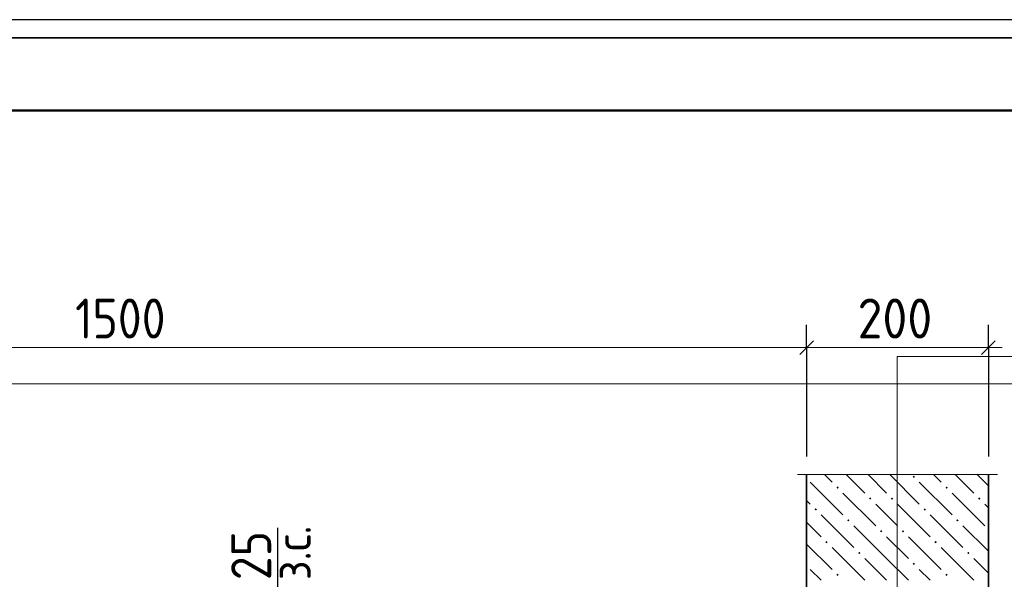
# Model space of a CAD drawing. Header units: millimetres. Extents: x 0 to 21000, y -5 to 14850.
# Tile 23 of 24: x 16320 to 19029, y 13310 to 14850. Entities that reach past the tile are written whole.
import ezdxf

# ---------------------------------------------------------------- set-up
doc = ezdxf.new("R2010")
doc.units = ezdxf.units.MM
for name, color, linetype, lineweight in [('Standard', 7, 'Continuous', 25), ('Позиционная метка линия выноска', 7, 'Continuous', 13), ('Размерная линия_ общее', 7, 'Continuous', 13)]:
    doc.layers.add(name, color=color, linetype=linetype, lineweight=lineweight)
doc.layers.add('ЖБ Стена верхний уровень', color=7, linetype='Continuous', lineweight=25, true_color=0x006e00)
doc.layers.add('Размерная выноска', color=7, linetype='Continuous')
doc.styles.add('ISOCPEUR', font='txt')

msp = doc.modelspace()

# ---------------------------------------------------------------- hatches: boundary and pattern name
at = {"layer": 'ЖБ Стена верхний уровень', "linetype": 'Continuous', "lineweight": 18, "transparency": 33554687}
for points in [[(18776.8, 13591.9), (18780, 13595.2), (18783.3, 13591.9), (18780, 13588.7)], [(18566.8, 13561.9), (18570, 13565.2), (18573.3, 13561.9), (18570, 13558.7)], [(18866.8, 13561.9), (18870, 13565.2), (18873.3, 13561.9), (18870, 13558.7)], [(18656.8, 13531.9), (18660, 13535.2), (18663.3, 13531.9), (18660, 13528.7)], [(18716.8, 13531.9), (18720, 13535.2), (18723.3, 13531.9), (18720, 13528.7)], [(18956.8, 13531.9), (18960, 13535.2), (18963.3, 13531.9), (18960, 13528.7)], [(18506.8, 13501.9), (18510, 13505.2), (18513.3, 13501.9), (18510, 13498.7)], [(18806.8, 13501.9), (18810, 13505.2), (18813.3, 13501.9), (18810, 13498.7)], [(18596.8, 13471.9), (18600, 13475.2), (18603.3, 13471.9), (18600, 13468.7)], [(18896.8, 13471.9), (18900, 13475.2), (18903.3, 13471.9), (18900, 13468.7)], [(18686.8, 13441.9), (18690, 13445.2), (18693.3, 13441.9), (18690, 13438.7)], [(18746.8, 13441.9), (18750, 13445.2), (18753.3, 13441.9), (18750, 13438.7)], [(18536.8, 13411.9), (18540, 13415.2), (18543.3, 13411.9), (18540, 13408.7)], [(18836.8, 13411.9), (18840, 13415.2), (18843.3, 13411.9), (18840, 13408.7)], [(18626.8, 13381.9), (18630, 13385.2), (18633.3, 13381.9), (18630, 13378.7)], [(18926.8, 13381.9), (18930, 13385.2), (18933.3, 13381.9), (18930, 13378.7)], [(18776.8, 13351.9), (18780, 13355.2), (18783.3, 13351.9), (18780, 13348.7)], [(18566.8, 13321.9), (18570, 13325.2), (18573.3, 13321.9), (18570, 13318.7)], [(18866.8, 13321.9), (18870, 13325.2), (18873.3, 13321.9), (18870, 13318.7)]]:
    msp.add_hatch(color=7, dxfattribs=at).paths.add_polyline_path(points, flags=16)

# ---------------------------------------------------------------- linework, layer by layer
at = {"layer": 'Standard', "color": 7, "linetype": 'Continuous', "lineweight": 25, "transparency": 33554687}
msp.add_lwpolyline([(0, 0), (21000, 0), (21000, 14850), (0, 14850), (0, 0)], close=True, dxfattribs=at)
at = {"layer": 'Standard', "color": 7, "linetype": 'Continuous', "lineweight": 35, "transparency": 33554687}
msp.add_lwpolyline([(20350, 14800), (274.2, 14800), (274.2, 5887.7), (20350, 5887.7), (20350, 14800)], dxfattribs=at)
at = {"layer": 'Standard', "color": 7, "linetype": 'Continuous', "lineweight": 50, "transparency": 33554687}
msp.add_lwpolyline([(1000, 14600), (20750, 14600), (20750, 250), (1000, 250), (1000, 14600)], close=True, dxfattribs=at)
at = {"layer": 'Standard', "color": 254, "linetype": 'Continuous', "lineweight": 13, "true_color": 0xc4c4ff, "transparency": 33554687}
msp.add_lwpolyline([(1634.2, 7756), (19583.4, 7756), (19583.4, 13847.8), (1634.2, 13847.8), (1634.2, 7756)], dxfattribs=at)
at = {"layer": 'ЖБ Стена верхний уровень', "color": 7, "linetype": 'Continuous', "lineweight": 35, "transparency": 33554687}
for p, q in [((18485.1, 13597.8), (18485.1, 13243.5)), ((18985.1, 13243.5), (18985.1, 13597.8))]:
    msp.add_line(p, q, dxfattribs=at)
at = {"layer": 'ЖБ Стена верхний уровень', "color": 251, "linetype": 'Continuous', "lineweight": 18, "true_color": 0x575757, "transparency": 33554687}
for p, q in [((18495, 13576.9), (18585, 13486.9)), ((18555, 13576.9), (18534.1, 13597.8)), ((18594.1, 13597.8), (18645, 13546.9)), ((18654.1, 13597.8), (18705, 13546.9)), ((18714.1, 13597.8), (18795, 13516.9)), ((18795, 13576.9), (18885, 13486.9)), ((18855, 13576.9), (18834.1, 13597.8)), ((18894.1, 13597.8), (18945, 13546.9)), ((18954.1, 13597.8), (18985.1, 13566.8)), ((18585, 13546.9), (18675, 13456.9)), ((18885, 13546.9), (18975, 13456.9)), ((18485.1, 13526.8), (18495, 13516.9)), ((18705, 13486.9), (18675, 13516.9)), ((18735, 13516.9), (18825, 13426.9)), ((18985.1, 13506.8), (18975, 13516.9)), ((18485.1, 13466.8), (18525, 13426.9)), ((18525, 13486.9), (18615, 13396.9)), ((18735, 13456.9), (18705, 13486.9)), ((18825, 13486.9), (18915, 13396.9)), ((18705, 13366.9), (18615, 13456.9)), ((18985.1, 13386.8), (18915, 13456.9)), ((18705, 13426.9), (18765, 13366.9)), ((18765, 13426.9), (18855, 13336.9)), ((18485.1, 13406.8), (18555, 13336.9)), ((18645, 13306.9), (18555, 13396.9)), ((18945, 13306.9), (18855, 13396.9)), ((18645, 13366.9), (18705, 13306.9)), ((18705, 13366.9), (18765, 13306.9)), ((18945, 13366.9), (18985.1, 13326.8)), ((18525, 13306.9), (18495, 13336.9)), ((18825, 13306.9), (18795, 13336.9))]:
    msp.add_line(p, q, dxfattribs=at)
at = {"layer": 'Позиционная метка линия выноска', "color": 7, "linetype": 'Continuous', "lineweight": 13, "transparency": 33554687}
msp.add_lwpolyline([(18734.2, 13047.6), (18734.2, 13922.6), (20127.5, 13922.6)], dxfattribs=at)
at = {"layer": 'Размерная выноска', "color": 7, "linetype": 'Continuous', "lineweight": 13, "transparency": 33554687}
msp.add_line((18460.1, 13597.8), (19010.1, 13597.8), dxfattribs=at)
at = {"layer": 'Размерная выноска', "color": 7, "linetype": 'Continuous', "lineweight": -3, "transparency": 33554687}
msp.add_line((17030.7, 13243.5), (17030.7, 13451), dxfattribs=at)
at = {"layer": 'Размерная линия_ общее', "color": 253, "linetype": 'Continuous', "lineweight": -3, "true_color": 0xa0a0a0, "transparency": 33554687}
for p, q in [((18485.1, 13947.5), (18485.1, 14010)), ((18985.1, 13947.5), (18985.1, 14010)), ((18485.1, 13947.5), (18485.1, 13885)), ((18485.1, 13947.5), (18485.1, 13647.8)), ((18985.1, 13947.5), (18985.1, 13885)), ((18985.1, 13947.5), (18985.1, 13647.8))]:
    msp.add_line(p, q, dxfattribs=at)
at = {"layer": 'Размерная линия_ общее', "color": 7, "linetype": 'Continuous', "lineweight": 25, "transparency": 33554687}
for p, q in [((18503.9, 13966.3), (18466.4, 13928.8)), ((19003.9, 13966.3), (18966.4, 13928.8))]:
    msp.add_line(p, q, dxfattribs=at)
at = {"layer": 'Размерная линия_ общее', "color": 7, "linetype": 'Continuous', "lineweight": 13, "transparency": 33554687}
for p, q in [((18485.1, 13947.5), (14735.1, 13947.5)), ((18985.1, 13947.5), (18485.1, 13947.5)), ((18985.1, 13947.5), (19022.6, 13947.5))]:
    msp.add_line(p, q, dxfattribs=at)

# ---------------------------------------------------------------- texts
at = {"layer": 'Размерная линия_ общее', "color": 7, "linetype": 'Continuous', "lineweight": 25, "transparency": 33554687, "char_height": 110, "attachment_point": 7, "style": 'ISOCPEUR'}
for s, insert, width in [('\\W0.87;1500', (16472.6, 13972.5), 333.451), ('\\W0.91;200', (18625.1, 13972.5), 280.994)]:
    msp.add_mtext(s, dxfattribs=dict(at, insert=insert, width=width))
at = {"layer": 'Размерная линия_ общее', "color": 7, "linetype": 'Continuous', "lineweight": 18, "transparency": 33554687, "insert": (17120.9, 13307.3), "char_height": 100, "width": 229.971, "attachment_point": 7, "rotation": 90, "style": 'ISOCPEUR'}
msp.add_mtext('\\W0.90;з.с.', dxfattribs=at)
at = {"layer": 'Размерная линия_ общее', "color": 7, "linetype": 'Continuous', "lineweight": 25, "transparency": 33554687, "insert": (17012, 13307.5), "char_height": 110, "width": 201.962, "attachment_point": 7, "rotation": 90, "style": 'ISOCPEUR'}
msp.add_mtext('\\W0.87;25', dxfattribs=at)

doc.saveas('drawing.dxf')
